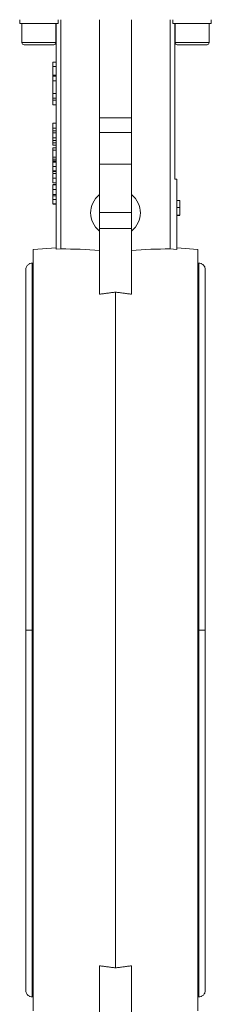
# Model space of a CAD drawing. Header units: millimetres. Extents: x -78 to 912, y -456 to 879.
# Tile 17 of 27: x 787 to 877, y 39 to 502. Entities that reach past the tile are written whole.
import ezdxf

# ---------------------------------------------------------------- set-up
doc = ezdxf.new("R2010")
doc.units = ezdxf.units.MM

msp = doc.modelspace()

# ---------------------------------------------------------------- linework, layer by layer
at = {"color": 7, "linetype": 'Continuous', "lineweight": 15}
for p, q in [((787.1, 502.31), (787.1, 500.51)), ((805.19, 500.51), (787.1, 500.51)), ((788.15, 500.51), (788.15, 491.51)), ((804.15, 491.51), (804.15, 500.51)), ((804.21, 500.51), (804.21, 394.37)), ((805.19, 502.31), (805.19, 500.51)), ((806.51, 394.52), (806.51, 502.31)), ((824.71, 502.31), (824.71, 456.16)), ((839.71, 502.31), (839.71, 456.16)), ((857.92, 394.52), (857.92, 502.31)), ((859.23, 502.31), (859.23, 500.51)), ((877.31, 500.51), (859.23, 500.51)), ((860.21, 500.51), (860.21, 427.31)), ((860.28, 500.51), (860.28, 491.51)), ((876.28, 491.51), (876.28, 500.51)), ((877.31, 502.31), (877.31, 500.51)), ((803.15, 490.51), (789.15, 490.51)), ((875.28, 490.51), (861.28, 490.51)), ((802.71, 480.31), (802.71, 482.31)), ((804.21, 482.31), (802.71, 482.31)), ((804.21, 480.31), (802.71, 480.31)), ((802.71, 476.22), (802.71, 480.31)), ((804.21, 476.22), (802.71, 476.22)), ((802.71, 475.69), (802.71, 476.22)), ((804.21, 475.69), (802.71, 475.69)), ((802.71, 473.52), (802.71, 475.69)), ((804.21, 473.52), (802.71, 473.52)), ((802.71, 467.66), (802.71, 473.52)), ((802.71, 467.66), (804.21, 467.66)), ((802.71, 465.47), (802.71, 467.66)), ((804.21, 465.47), (802.71, 465.47)), ((802.71, 464.39), (802.71, 465.47)), ((804.21, 464.39), (802.71, 464.39)), ((802.71, 462.31), (802.71, 464.39)), ((804.21, 462.31), (802.71, 462.31)), ((839.71, 456.16), (824.71, 456.16)), ((824.71, 456.16), (824.71, 449.31)), ((839.71, 449.31), (839.71, 456.16)), ((802.71, 453.65), (804.21, 453.65)), ((802.71, 453.65), (802.71, 451.26)), ((802.71, 451.26), (804.21, 451.26)), ((802.71, 450.02), (804.21, 450.02)), ((824.71, 449.31), (839.71, 449.31)), ((824.71, 449.31), (824.71, 434.31)), ((839.71, 449.31), (839.71, 434.31)), ((802.71, 449.08), (804.21, 449.08)), ((802.71, 449.08), (802.71, 446.68)), ((802.71, 446.68), (804.21, 446.68)), ((802.71, 445.45), (804.21, 445.45)), ((802.71, 444.43), (804.21, 444.43)), ((804.21, 443.33), (802.71, 443.33)), ((802.71, 442.08), (802.71, 441.03)), ((802.71, 442.08), (804.21, 442.08)), ((802.71, 441.03), (804.21, 441.03)), ((802.71, 441.03), (802.71, 437.68)), ((802.71, 437.68), (804.21, 437.68)), ((802.71, 437.68), (802.71, 436.69)), ((802.71, 436.69), (804.21, 436.69)), ((802.71, 436.69), (802.71, 436)), ((802.71, 436), (804.21, 436)), ((802.71, 435.44), (804.21, 435.44)), ((802.71, 435.35), (804.21, 435.35)), ((802.71, 433.3), (804.21, 433.3)), ((802.71, 431.31), (804.21, 431.31)), ((802.71, 431.07), (802.71, 430.23)), ((804.21, 430.95), (802.71, 430.95)), ((824.71, 434.31), (839.71, 434.31)), ((824.71, 434.31), (824.71, 411.58)), ((839.71, 434.31), (839.71, 411.58)), ((802.71, 430.05), (804.21, 430.05)), ((802.71, 427.81), (804.21, 427.81)), ((861.01, 427.31), (860.21, 427.31)), ((861.01, 427.31), (861.01, 394.32)), ((802.71, 425.56), (804.21, 425.56)), ((802.71, 424.85), (804.21, 424.85)), ((802.71, 424.67), (804.21, 424.67)), ((802.71, 422.42), (804.21, 422.42)), ((802.71, 420.18), (804.21, 420.18)), ((804.21, 419.51), (802.71, 419.51)), ((802.71, 417.71), (804.21, 417.71)), ((861.01, 417.31), (862.51, 417.31)), ((862.51, 414.07), (862.51, 417.31)), ((802.71, 415.69), (804.21, 415.69)), ((802.71, 415.6), (804.21, 415.6)), ((861.01, 414.07), (862.51, 414.07)), ((862.51, 410.31), (862.51, 414.07)), ((824.71, 411.58), (839.71, 411.58)), ((824.71, 411.58), (824.71, 404.13)), ((839.71, 411.58), (839.71, 404.13)), ((861.01, 410.31), (862.51, 410.31)), ((862.51, 410.22), (861.01, 410.22)), ((824.71, 404.13), (824.71, 373.21)), ((839.71, 404.13), (824.71, 404.13)), ((839.71, 404.13), (839.71, 373.21)), ((804.21, 395), (793.46, 394.31)), ((793.46, 36.31), (793.46, 394.31)), ((804.21, 394.37), (806.51, 394.52)), ((861.01, 394.32), (857.92, 394.52)), ((870.96, 394.31), (861.01, 394.95)), ((870.96, 394.31), (870.96, 215.31)), ((793.46, 387.81), (792.96, 387.81)), ((871.46, 387.81), (870.96, 387.81)), ((832.21, 56.42), (832.21, 374.2)), ((870.96, 215.31), (870.96, 36.31)), ((824.71, 57.41), (824.71, 26.49)), ((839.71, 26.49), (839.71, 57.41)), ((792.96, 42.81), (793.46, 42.81)), ((870.96, 42.81), (871.46, 42.81))]:
    msp.add_line(p, q, dxfattribs=at)
at = {"color": 8, "linetype": 'Continuous', "lineweight": 15}
for p, q in [((788.15, 491.51), (804.15, 491.51)), ((860.28, 491.51), (876.28, 491.51)), ((792.96, 215.31), (792.96, 387.81)), ((871.46, 387.81), (871.46, 215.31)), ((792.96, 42.81), (792.96, 215.31)), ((871.46, 215.31), (871.46, 42.81))]:
    msp.add_line(p, q, dxfattribs=at)
at = {"color": 7, "linetype": 'Continuous', "lineweight": 15}
for centre, start, end in [((789.15, 491.51), 180, 270), ((803.15, 491.51), 270, 0), ((861.28, 491.51), 180, 270), ((875.28, 491.51), 270, 0)]:
    msp.add_arc(centre, 1, start, end, dxfattribs=at)
for centre, major_axis, ratio, start_param, end_param in [((835.66, 411.46), (15.17, 0), 0.823849, 2.376683, 3.906502), ((828.77, 411.46), (15.17, 0), 0.823849, 5.518276, 7.048095), ((805.39, 215.31), (218.21, 0), 0.821318, 1.48211, 1.565667), ((859.04, 215.31), (218.21, 0), 0.821318, 1.575926, 1.659482)]:
    msp.add_ellipse(centre, major_axis=major_axis, ratio=ratio, start_param=start_param, end_param=end_param, dxfattribs=at)
for points, knots in [([(802.71, 451.26), (802.71, 451.19), (802.71, 451.07), (802.71, 450.88), (802.71, 450.71), (802.71, 450.55), (802.71, 450.4), (802.71, 450.26), (802.71, 450.14), (802.71, 450.06), (802.71, 450.02)], [0, 0, 0, 0, 0.157891, 0.306795, 0.445675, 0.574557, 0.694631, 0.805977, 0.907764, 1, 1, 1, 1]), ([(802.71, 450.02), (802.71, 449.93), (802.71, 449.74), (802.71, 449.47), (802.71, 449.22), (802.71, 449.08), (802.71, 449)], [0, 0, 0, 0, 0.261213, 0.512048, 0.757793, 1, 1, 1, 1]), ([(802.71, 446.68), (802.71, 446.62), (802.71, 446.49), (802.71, 446.31), (802.71, 446.13), (802.71, 445.97), (802.71, 445.82), (802.71, 445.69), (802.71, 445.56), (802.71, 445.48), (802.71, 445.45)], [0, 0, 0, 0, 0.1578913, 0.306795, 0.4456752, 0.5745567, 0.6946308, 0.8059774, 0.9077641, 1, 1, 1, 1]), ([(802.71, 445.45), (802.71, 445.35), (802.71, 445.16), (802.71, 444.89), (802.71, 444.65), (802.71, 444.5), (802.71, 444.43)], [0, 0, 0, 0, 0.261213, 0.512048, 0.757793, 1, 1, 1, 1]), ([(802.71, 444.43), (802.71, 444.38), (802.71, 444.29), (802.71, 444.17), (802.71, 444.05), (802.71, 443.94), (802.71, 443.85), (802.71, 443.76), (802.71, 443.68), (802.71, 443.6), (802.71, 443.54), (802.71, 443.48), (802.71, 443.44), (802.71, 443.4), (802.71, 443.37), (802.71, 443.35), (802.71, 443.34), (802.71, 443.33), (802.71, 443.33)], [0, 0, 0, 0, 0.056809, 0.113874, 0.170522, 0.227532, 0.285334, 0.343678, 0.403164, 0.464002, 0.525827, 0.589097, 0.653293, 0.719115, 0.786763, 0.855798, 0.926841, 1, 1, 1, 1]), ([(802.71, 436), (802.71, 435.92), (802.71, 435.74), (802.71, 435.56), (802.71, 435.47), (802.71, 435.47)], [0, 0, 0, 0, 0.482864, 0.965762, 1, 1, 1, 1]), ([(802.71, 435.35), (802.71, 435.33), (802.71, 435.3), (802.71, 435.25), (802.71, 435.18), (802.71, 435.1), (802.71, 435.01), (802.71, 434.9), (802.71, 434.78), (802.71, 434.65), (802.71, 434.51), (802.71, 434.36), (802.71, 434.21), (802.71, 434.04), (802.71, 433.87), (802.71, 433.68), (802.71, 433.49), (802.71, 433.36), (802.71, 433.3)], [0, 0, 0, 0, 0.071042, 0.139355, 0.204975, 0.268354, 0.330157, 0.390696, 0.450899, 0.510969, 0.570761, 0.629453, 0.688414, 0.747571, 0.808283, 0.870023, 0.933805, 1, 1, 1, 1]), ([(802.71, 433.3), (802.71, 433.21), (802.71, 433.03), (802.71, 432.76), (802.71, 432.51), (802.71, 432.27), (802.71, 432.05), (802.71, 431.86), (802.71, 431.69), (802.71, 431.55), (802.71, 431.44), (802.71, 431.36), (802.71, 431.32), (802.71, 431.31), (802.71, 431.31)], [0, 0, 0, 0, 0.09205, 0.181, 0.269569, 0.357573, 0.443574, 0.526455, 0.607471, 0.688399, 0.767864, 0.845538, 0.922533, 1, 1, 1, 1]), ([(802.71, 431.31), (802.71, 431.31), (802.71, 431.17), (802.71, 431.03), (802.71, 430.95), (802.71, 430.95), (802.71, 430.95)], [0, 0, 0, 0, 0.007075, 0.440111, 0.882669, 1, 1, 1, 1]), ([(802.71, 430.05), (802.71, 430.05), (802.71, 430.05), (802.71, 430.04), (802.71, 430.02), (802.71, 429.99), (802.71, 429.96), (802.71, 429.91), (802.71, 429.86), (802.71, 429.8), (802.71, 429.74), (802.71, 429.66), (802.71, 429.58), (802.71, 429.49), (802.71, 429.39), (802.71, 429.29), (802.71, 429.18), (802.71, 429.06), (802.71, 428.93), (802.71, 428.79), (802.71, 428.65), (802.71, 428.49), (802.71, 428.33), (802.71, 428.17), (802.71, 427.99), (802.71, 427.87), (802.71, 427.81)], [0, 0, 0, 0, 0.063113, 0.123612, 0.18097, 0.235256, 0.287095, 0.336024, 0.382374, 0.426325, 0.468201, 0.508239, 0.546617, 0.583488, 0.619002, 0.65359, 0.687163, 0.720428, 0.753235, 0.786265, 0.819508, 0.853548, 0.888311, 0.923997, 0.961351, 1, 1, 1, 1]), ([(802.71, 427.81), (802.71, 427.72), (802.71, 427.54), (802.71, 427.28), (802.71, 427.04), (802.71, 426.81), (802.71, 426.6), (802.71, 426.42), (802.71, 426.26), (802.71, 426.12), (802.71, 426), (802.71, 425.89), (802.71, 425.8), (802.71, 425.73), (802.71, 425.68), (802.71, 425.65), (802.71, 425.62), (802.71, 425.6), (802.71, 425.58), (802.71, 425.57), (802.71, 425.57), (802.71, 425.56), (802.71, 425.56)], [0, 0, 0, 0, 0.056725, 0.111439, 0.164371, 0.21644, 0.267394, 0.317343, 0.367257, 0.418163, 0.471358, 0.52792, 0.588017, 0.652172, 0.686383, 0.72325, 0.762597, 0.804726, 0.849443, 0.896709, 0.946889, 1, 1, 1, 1]), ([(802.71, 424.67), (802.71, 424.67), (802.71, 424.66), (802.71, 424.65), (802.71, 424.63), (802.71, 424.6), (802.71, 424.57), (802.71, 424.53), (802.71, 424.48), (802.71, 424.42), (802.71, 424.35), (802.71, 424.28), (802.71, 424.19), (802.71, 424.11), (802.71, 424.01), (802.71, 423.91), (802.71, 423.79), (802.71, 423.67), (802.71, 423.54), (802.71, 423.41), (802.71, 423.26), (802.71, 423.11), (802.71, 422.95), (802.71, 422.78), (802.71, 422.6), (802.71, 422.48), (802.71, 422.42)], [0, 0, 0, 0, 0.063113, 0.123612, 0.18097, 0.235256, 0.287095, 0.336024, 0.382374, 0.426325, 0.468201, 0.508239, 0.546617, 0.583488, 0.619002, 0.65359, 0.687163, 0.720428, 0.753235, 0.786265, 0.819508, 0.853548, 0.888311, 0.923997, 0.961351, 1, 1, 1, 1]), ([(802.71, 422.42), (802.71, 422.33), (802.71, 422.16), (802.71, 421.9), (802.71, 421.66), (802.71, 421.43), (802.71, 421.22), (802.71, 421.03), (802.71, 420.87), (802.71, 420.73), (802.71, 420.61), (802.71, 420.51), (802.71, 420.41), (802.71, 420.34), (802.71, 420.29), (802.71, 420.26), (802.71, 420.24), (802.71, 420.22), (802.71, 420.2), (802.71, 420.19), (802.71, 420.18), (802.71, 420.18), (802.71, 420.18)], [0, 0, 0, 0, 0.056725, 0.111439, 0.164371, 0.21644, 0.267394, 0.317343, 0.367257, 0.418163, 0.471358, 0.52792, 0.588017, 0.652172, 0.686383, 0.72325, 0.762597, 0.804726, 0.849443, 0.896709, 0.946889, 1, 1, 1, 1]), ([(802.71, 420.27), (802.71, 420.27), (802.71, 420.27), (802.71, 420.26), (802.71, 420.24), (802.71, 420.22), (802.71, 420.2), (802.71, 420.16), (802.71, 420.12), (802.71, 420.08), (802.71, 420.03), (802.71, 419.97), (802.71, 419.91), (802.71, 419.84), (802.71, 419.77), (802.71, 419.69), (802.71, 419.6), (802.71, 419.54), (802.71, 419.51)], [0, 0, 0, 0, 0.080028, 0.157825, 0.232559, 0.30472, 0.374369, 0.44157, 0.506039, 0.568678, 0.628697, 0.687073, 0.743221, 0.797558, 0.850225, 0.90138, 0.95107, 1, 1, 1, 1]), ([(802.71, 419.51), (802.71, 419.45), (802.71, 419.34), (802.71, 419.15), (802.71, 418.94), (802.71, 418.73), (802.71, 418.49), (802.71, 418.25), (802.71, 417.98), (802.71, 417.8), (802.71, 417.71)], [0, 0, 0, 0, 0.125625, 0.247619, 0.368528, 0.488104, 0.609878, 0.735382, 0.864448, 1, 1, 1, 1]), ([(802.71, 417.71), (802.71, 417.64), (802.71, 417.51), (802.71, 417.31), (802.71, 417.13), (802.71, 416.95), (802.71, 416.78), (802.71, 416.62), (802.71, 416.47), (802.71, 416.33), (802.71, 416.21), (802.71, 416.09), (802.71, 415.99), (802.71, 415.9), (802.71, 415.83), (802.71, 415.77), (802.71, 415.72), (802.71, 415.7), (802.71, 415.69)], [0, 0, 0, 0, 0.068499, 0.134572, 0.198208, 0.259784, 0.319951, 0.379508, 0.438814, 0.498497, 0.558182, 0.617438, 0.677522, 0.737959, 0.80033, 0.86409, 0.930622, 1, 1, 1, 1]), ([(792.96, 387.81), (792.62, 387.77), (792.07, 387.72), (791.37, 387.37), (790.84, 386.96), (790.39, 386.4), (790.07, 385.72), (789.93, 384.97), (789.99, 384.47), (790.02, 384.23)], [0, 0, 0, 0, 0.195427, 0.311032, 0.437708, 0.573559, 0.715399, 0.859048, 1, 1, 1, 1]), ([(874.41, 384.23), (874.44, 384.47), (874.5, 384.97), (874.35, 385.72), (874.04, 386.4), (873.59, 386.96), (873.06, 387.37), (872.36, 387.72), (871.81, 387.77), (871.46, 387.81)], [0, 0, 0, 0, 0.140952, 0.284601, 0.426441, 0.562292, 0.688968, 0.804573, 1, 1, 1, 1]), ([(790.02, 384.18), (790.01, 384.14), (790, 384.06), (789.98, 383), (789.97, 381.38), (789.97, 379.33), (789.97, 377.03), (789.96, 374.59), (789.96, 372.14), (789.96, 369.76), (789.96, 367.41), (789.96, 363.79), (789.96, 358.39), (789.96, 350.65), (789.96, 341.93), (789.96, 332.99), (789.96, 324.09), (789.96, 315.43), (789.96, 306.37), (789.96, 296.99), (789.96, 289.45), (789.96, 283.97), (789.96, 280.63), (789.96, 277.32), (789.96, 274.03), (789.96, 270.68), (789.96, 266.99), (789.96, 262.42), (789.96, 256.72), (789.96, 249.88), (789.96, 242.19), (789.96, 233.76), (789.96, 224.72), (789.96, 218.49), (789.96, 215.31)], [0, 0, 0, 0, 0.038834, 0.081227, 0.120324, 0.156093, 0.188533, 0.217664, 0.243523, 0.266156, 0.286105, 0.305918, 0.356318, 0.407759, 0.459834, 0.511978, 0.553571, 0.59509, 0.636648, 0.678092, 0.718632, 0.732643, 0.746408, 0.759931, 0.773215, 0.786264, 0.800345, 0.81734, 0.840632, 0.867331, 0.897052, 0.92937, 0.96384, 1, 1, 1, 1]), ([(874.46, 215.31), (874.46, 218.43), (874.46, 224.45), (874.46, 233.08), (874.46, 240.88), (874.46, 247.7), (874.46, 253.49), (874.46, 260.67), (874.46, 269.59), (874.46, 280.97), (874.46, 292.63), (874.46, 304.35), (874.46, 315.54), (874.46, 325.4), (874.46, 333.99), (874.46, 341.31), (874.46, 347.91), (874.46, 353.75), (874.46, 358.23), (874.46, 361.79), (874.46, 364.78), (874.46, 367.97), (874.46, 371.26), (874.46, 374.31), (874.46, 377.04), (874.45, 379.41), (874.44, 381.45), (874.43, 383.03), (874.42, 384.06), (874.41, 384.15), (874.41, 384.19)], [0, 0, 0, 0, 0.035363, 0.068239, 0.098081, 0.12438, 0.146676, 0.165195, 0.208214, 0.252148, 0.302798, 0.353625, 0.404408, 0.455392, 0.496208, 0.536553, 0.575231, 0.611957, 0.646812, 0.666676, 0.689925, 0.716637, 0.746885, 0.780737, 0.81174, 0.845301, 0.881424, 0.920093, 0.961269, 1, 1, 1, 1]), ([(824.71, 373.21), (825.31, 373.29), (826.53, 373.46), (828.38, 373.7), (830.28, 373.95), (831.56, 374.11), (832.21, 374.2)], [0, 0, 0, 0, 0.24061, 0.487477, 0.740605, 1, 1, 1, 1]), ([(832.21, 374.2), (832.86, 374.11), (834.15, 373.95), (836.04, 373.7), (837.9, 373.46), (839.11, 373.29), (839.71, 373.21)], [0, 0, 0, 0, 0.259395, 0.512523, 0.75939, 1, 1, 1, 1]), ([(789.96, 215.31), (789.96, 212.19), (789.96, 206.16), (789.96, 197.53), (789.96, 189.74), (789.96, 182.92), (789.96, 177.13), (789.96, 169.94), (789.96, 161.02), (789.96, 149.65), (789.96, 137.99), (789.96, 126.27), (789.96, 115.08), (789.96, 105.22), (789.96, 96.63), (789.96, 89.31), (789.96, 82.7), (789.96, 76.86), (789.96, 72.38), (789.96, 68.83), (789.96, 65.83), (789.96, 62.64), (789.97, 59.36), (789.97, 56.31), (789.97, 53.57), (789.98, 51.2), (789.98, 49.16), (789.99, 47.59), (790, 46.56), (790.01, 46.47), (790.02, 46.42)], [0, 0, 0, 0, 0.035363, 0.068239, 0.098081, 0.12438, 0.146676, 0.165195, 0.208214, 0.252148, 0.302798, 0.353625, 0.404408, 0.455392, 0.496208, 0.536553, 0.575231, 0.611957, 0.646812, 0.666676, 0.689925, 0.716637, 0.746885, 0.780737, 0.81174, 0.845301, 0.881424, 0.920093, 0.961269, 1, 1, 1, 1]), ([(874.41, 46.43), (874.42, 46.47), (874.43, 46.55), (874.44, 47.61), (874.45, 49.23), (874.46, 51.28), (874.46, 53.59), (874.46, 56.02), (874.46, 58.47), (874.46, 60.85), (874.46, 63.21), (874.46, 66.82), (874.46, 72.23), (874.46, 79.97), (874.46, 88.68), (874.46, 97.63), (874.46, 106.52), (874.46, 115.18), (874.46, 124.25), (874.46, 133.62), (874.46, 141.17), (874.46, 146.64), (874.46, 149.99), (874.46, 153.3), (874.46, 156.58), (874.46, 159.93), (874.46, 163.62), (874.46, 168.2), (874.46, 173.89), (874.46, 180.74), (874.46, 188.43), (874.46, 196.85), (874.46, 205.9), (874.46, 212.12), (874.46, 215.31)], [0, 0, 0, 0, 0.038834, 0.081227, 0.120324, 0.156093, 0.188533, 0.217664, 0.243523, 0.266156, 0.286105, 0.305918, 0.356318, 0.407759, 0.459834, 0.511978, 0.553571, 0.59509, 0.636648, 0.678091, 0.718632, 0.732643, 0.746408, 0.759931, 0.773215, 0.786264, 0.800345, 0.81734, 0.840632, 0.867331, 0.897052, 0.92937, 0.96384, 1, 1, 1, 1]), ([(832.21, 56.42), (831.56, 56.5), (830.28, 56.66), (828.38, 56.91), (826.53, 57.16), (825.31, 57.32), (824.71, 57.41)], [0, 0, 0, 0, 0.259395, 0.512523, 0.75939, 1, 1, 1, 1]), ([(839.71, 57.41), (839.11, 57.32), (837.9, 57.16), (836.04, 56.91), (834.15, 56.66), (832.86, 56.5), (832.21, 56.42)], [0, 0, 0, 0, 0.24061, 0.487477, 0.740605, 1, 1, 1, 1]), ([(790.02, 46.39), (789.99, 46.14), (789.93, 45.64), (790.07, 44.89), (790.39, 44.21), (790.84, 43.65), (791.37, 43.24), (792.07, 42.89), (792.62, 42.84), (792.96, 42.81)], [0, 0, 0, 0, 0.140953, 0.284599, 0.426439, 0.562291, 0.688968, 0.804572, 1, 1, 1, 1]), ([(871.46, 42.81), (871.81, 42.84), (872.36, 42.89), (873.06, 43.24), (873.59, 43.65), (874.04, 44.21), (874.35, 44.89), (874.5, 45.64), (874.44, 46.14), (874.41, 46.39)], [0, 0, 0, 0, 0.195428, 0.311032, 0.437709, 0.573561, 0.715401, 0.859047, 1, 1, 1, 1])]:
    msp.add_open_spline(points, degree=3, knots=knots, dxfattribs=at)
at = {"color": 8, "linetype": 'Continuous', "lineweight": 15}
for points in [[(792.96, 215.31), (792.72, 215.31), (792.21, 215.31), (791.34, 215.31), (790.49, 215.31), (789.97, 215.31), (790.02, 215.31), (790.04, 215.31)], [(871.46, 215.31), (871.7, 215.31), (872.22, 215.31), (873.09, 215.31), (873.93, 215.31), (874.46, 215.31), (874.41, 215.31), (874.39, 215.31)]]:
    msp.add_open_spline(points, degree=3, knots=[0, 0, 0, 0, 0.1522826, 0.3312615, 0.5870287, 0.8674697, 1, 1, 1, 1], dxfattribs=at)

doc.saveas('drawing.dxf')
